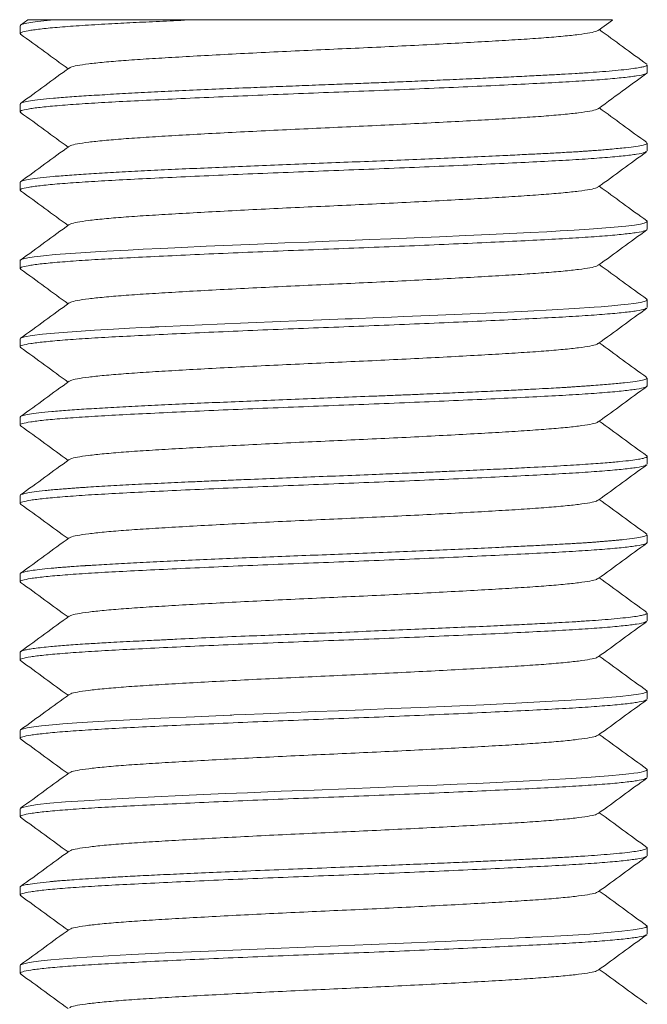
# Model space of a CAD drawing. Header units: millimetres. Extents: x 0 to 210, y 0 to 297.
# Tile 6 of 10: x 131 to 147, y 138 to 163. Entities that reach past the tile are written whole.
import ezdxf

# ---------------------------------------------------------------- set-up
doc = ezdxf.new("R2010")
doc.units = ezdxf.units.MM

msp = doc.modelspace()

# ---------------------------------------------------------------- linework, layer by layer
at = {"color": 7, "linetype": 'Continuous', "lineweight": 15}
for p, q in [((131.346, 163.485), (131.158, 163.348)), ((132.012, 163.482), (135.529, 163.482)), ((145.898, 163.213), (146.26, 163.477)), ((131.147, 163.331), (131.147, 163.132)), ((147.147, 162.132), (147.147, 162.332)), ((131.147, 161.331), (131.147, 161.132)), ((147.147, 160.132), (147.147, 160.332)), ((131.147, 159.332), (131.147, 159.132)), ((147.147, 158.132), (147.147, 158.332)), ((131.147, 157.332), (131.147, 157.132)), ((147.132, 156.348), (147.146, 156.335)), ((147.147, 156.132), (147.147, 156.332)), ((131.147, 155.333), (131.147, 155.132)), ((147.147, 154.132), (147.147, 154.332)), ((131.147, 153.333), (131.147, 153.132)), ((147.147, 152.132), (147.147, 152.332)), ((131.147, 151.331), (131.147, 151.132)), ((147.147, 150.132), (147.147, 150.332)), ((131.147, 149.332), (131.147, 149.132)), ((147.147, 148.132), (147.147, 148.332)), ((131.147, 147.33), (131.147, 147.132)), ((147.147, 146.132), (147.147, 146.332)), ((131.147, 145.334), (131.147, 145.132)), ((147.147, 144.132), (147.147, 144.332)), ((131.147, 143.329), (131.147, 143.132)), ((147.147, 142.132), (147.147, 142.332)), ((131.147, 141.331), (131.147, 141.132)), ((147.147, 140.132), (147.147, 140.332)), ((131.147, 139.332), (131.147, 139.132))]:
    msp.add_line(p, q, dxfattribs=at)
at = {"color": 7, "linetype": 'Continuous', "lineweight": 15, "flags": 128}
for points in [[(147.134, 158.348), (147.142, 158.343), (147.146, 158.337), (147.147, 158.333), (147.147, 158.332), (147.147, 158.332), (147.147, 158.332), (147.147, 158.332), (147.147, 158.332), (147.147, 158.332), (147.147, 158.332), (147.147, 158.332), (147.131, 158.313), (147.073, 158.29), (146.977, 158.267), (146.824, 158.242), (146.599, 158.214), (146.307, 158.184), (145.989, 158.158), (145.663, 158.134), (145.28, 158.109), (144.925, 158.089), (144.587, 158.071), (144.167, 158.049), (143.644, 158.023), (143.124, 157.998), (142.521, 157.971), (141.849, 157.941), (141.204, 157.914), (140.609, 157.889), (140.071, 157.868), (139.507, 157.846), (139.028, 157.827), (138.508, 157.807), (137.897, 157.783), (137.202, 157.755), (136.566, 157.728), (135.892, 157.698), (135.274, 157.67), (134.738, 157.645), (134.282, 157.623), (133.899, 157.603), (133.527, 157.584), (133.191, 157.565), (132.819, 157.543), (132.429, 157.516), (132.043, 157.485), (131.744, 157.456), (131.505, 157.427), (131.34, 157.401), (131.234, 157.378), (131.175, 157.358), (131.15, 157.341), (131.149, 157.332)], [(147.147, 156.332), (147.147, 156.33), (147.145, 156.326), (147.142, 156.321), (147.134, 156.314), (147.12, 156.306), (147.071, 156.288), (146.973, 156.266), (146.806, 156.239), (146.662, 156.22), (146.477, 156.2), (146.246, 156.179), (145.97, 156.156), (145.79, 156.143), (145.29, 156.109), (144.724, 156.076), (144.097, 156.043), (143.416, 156.011), (142.837, 155.985), (142.224, 155.959), (141.588, 155.931), (140.934, 155.903), (140.625, 155.89), (140.424, 155.882), (140.144, 155.871), (139.783, 155.857), (139.619, 155.85), (139.443, 155.844), (139.254, 155.836), (139.053, 155.829), (138.84, 155.82), (138.626, 155.812), (137.79, 155.779), (136.968, 155.746), (136.17, 155.712), (135.405, 155.678), (134.682, 155.643), (134.595, 155.638), (134.574, 155.637), (134.563, 155.637), (134.557, 155.636), (134.555, 155.636), (134.553, 155.636), (134.553, 155.636), (134.553, 155.636), (134.553, 155.636), (134.553, 155.636), (134.553, 155.636), (134.553, 155.636), (134.466, 155.632), (134.254, 155.621), (133.936, 155.605), (133.526, 155.583), (133.047, 155.555), (132.705, 155.533), (132.359, 155.509), (132.023, 155.482), (131.715, 155.452), (131.453, 155.42), (131.259, 155.386), (131.185, 155.364), (131.149, 155.341), (131.152, 155.333)], [(147.135, 146.348), (147.136, 146.348), (147.146, 146.336), (147.147, 146.331), (147.146, 146.329), (147.145, 146.326), (147.133, 146.313), (147.102, 146.299), (147.038, 146.28), (146.923, 146.257), (146.739, 146.231), (146.461, 146.2), (146.142, 146.172), (145.728, 146.141), (145.206, 146.107), (144.564, 146.07), (143.795, 146.031), (142.975, 145.992), (142.159, 145.956), (141.367, 145.923), (140.613, 145.892), (139.911, 145.864), (139.266, 145.838), (138.685, 145.815), (137.939, 145.785), (137.344, 145.76), (136.899, 145.742), (136.598, 145.729), (136.545, 145.727), (136.521, 145.726), (136.51, 145.726), (136.51, 145.726), (136.51, 145.726), (136.51, 145.726), (136.51, 145.726), (136.51, 145.726), (136.51, 145.726), (135.595, 145.685), (134.735, 145.645), (133.942, 145.606), (133.452, 145.579), (133.002, 145.553), (132.595, 145.527), (132.234, 145.501), (132.064, 145.487), (131.883, 145.471), (131.688, 145.451), (131.494, 145.428), (131.323, 145.401), (131.198, 145.37), (131.149, 145.341), (131.154, 145.334)], [(147.136, 144.348), (147.144, 144.34), (147.147, 144.333), (147.147, 144.332), (147.147, 144.332), (147.147, 144.332), (147.147, 144.332), (147.147, 144.332), (147.147, 144.332), (147.147, 144.332), (147.127, 144.31), (147.05, 144.284), (146.99, 144.27), (146.91, 144.255), (146.807, 144.24), (146.677, 144.223), (146.524, 144.205), (146.159, 144.171), (145.718, 144.137), (145.204, 144.104), (144.624, 144.07), (143.983, 144.037), (143.29, 144.004), (142.802, 143.982), (142.296, 143.96), (141.781, 143.938), (141.051, 143.909), (140.282, 143.878), (139.478, 143.846), (138.649, 143.813), (137.803, 143.779), (136.95, 143.744), (136.384, 143.72), (135.824, 143.695), (135.284, 143.671), (134.577, 143.637), (133.92, 143.604), (133.32, 143.572), (132.781, 143.54), (132.306, 143.508), (131.906, 143.474), (131.588, 143.439), (131.354, 143.403), (131.209, 143.368), (131.148, 143.335), (131.154, 143.329)], [(147.135, 140.348), (147.145, 140.339), (147.147, 140.333), (147.147, 140.332), (147.147, 140.332), (147.147, 140.332), (147.147, 140.332), (147.147, 140.332), (147.147, 140.332), (147.109, 140.302), (146.996, 140.272), (146.791, 140.239), (146.501, 140.205), (146.13, 140.17), (145.684, 140.135), (145.107, 140.097), (144.45, 140.063), (144.231, 140.052), (144.159, 140.049), (144.04, 140.043), (143.872, 140.035), (143.652, 140.024), (143.394, 140.011), (143.084, 139.997), (142.719, 139.98), (142.296, 139.961), (141.998, 139.948), (141.735, 139.936), (140.929, 139.902), (140.103, 139.869), (139.266, 139.835), (138.428, 139.802), (137.599, 139.768), (136.786, 139.735), (135.744, 139.692), (134.851, 139.652), (133.999, 139.61), (133.399, 139.578), (132.846, 139.544), (132.351, 139.509), (131.926, 139.474), (131.686, 139.449), (131.487, 139.424), (131.345, 139.402), (131.204, 139.369), (131.148, 139.336), (131.152, 139.332)]]:
    msp.add_lwpolyline(points, dxfattribs=at)
at = {"color": 7, "linetype": 'Continuous', "lineweight": 15}
for points, knots in [([(135.529, 163.482), (135.279, 163.47), (134.782, 163.447), (134.102, 163.414), (133.43, 163.379), (132.788, 163.342), (132.203, 163.3), (131.734, 163.257), (131.393, 163.214), (131.197, 163.172), (131.123, 163.14), (131.163, 163.121), (131.174, 163.116)], [0, 0, 0, 0, 0.092353, 0.18381, 0.273882, 0.385646, 0.499355, 0.614064, 0.728772, 0.842482, 0.954246, 1, 1, 1, 1]), ([(132.012, 163.482), (131.893, 163.471), (131.655, 163.448), (131.401, 163.414), (131.231, 163.38), (131.148, 163.353), (131.155, 163.336), (131.158, 163.331)], [0, 0, 0, 0, 0.2234158, 0.4468297, 0.6702417, 0.8936517, 1, 1, 1, 1]), ([(131.348, 163.482), (131.346, 163.482), (131.332, 163.482), (131.397, 163.482), (131.537, 163.482), (131.744, 163.482), (131.923, 163.482), (132.012, 163.482)], [0, 0, 0, 0, 0.0473876, 0.3082997, 0.568462, 0.784231, 1, 1, 1, 1]), ([(135.529, 163.482), (135.805, 163.482), (136.359, 163.482), (137.231, 163.482), (138.118, 163.482), (139.015, 163.482), (139.907, 163.482), (140.776, 163.482), (141.61, 163.482), (142.398, 163.482), (143.135, 163.482), (143.811, 163.482), (144.419, 163.482), (144.952, 163.482), (145.399, 163.482), (145.759, 163.482), (146.027, 163.482), (146.193, 163.482), (146.27, 163.482), (146.259, 163.482), (146.256, 163.482)], [0, 0, 0, 0, 0.059538, 0.119265, 0.178803, 0.238391, 0.29817, 0.357739, 0.415745, 0.473942, 0.531947, 0.588938, 0.646108, 0.703082, 0.759286, 0.815681, 0.871885, 0.926291, 0.980869, 1, 1, 1, 1]), ([(145.884, 163.212), (145.878, 163.206), (145.857, 163.186), (145.699, 163.15), (145.416, 163.107), (145.018, 163.064), (144.524, 163.022), (143.944, 162.982), (143.283, 162.942), (142.546, 162.9), (141.743, 162.857), (140.895, 162.814), (140.025, 162.772), (139.147, 162.732), (138.269, 162.692), (137.398, 162.65), (136.55, 162.607), (135.748, 162.564), (135.011, 162.522), (134.35, 162.482), (133.769, 162.442), (133.275, 162.4), (132.877, 162.357), (132.595, 162.314), (132.436, 162.278), (132.416, 162.258), (132.409, 162.251)], [0, 0, 0, 0, 0.021855, 0.065382, 0.109292, 0.153202, 0.196729, 0.23951, 0.282291, 0.325818, 0.369728, 0.413638, 0.457165, 0.499946, 0.542727, 0.586254, 0.630164, 0.674074, 0.717601, 0.760382, 0.803163, 0.84669, 0.8906, 0.93451, 0.978037, 1, 1, 1, 1]), ([(147.136, 162.348), (146.929, 162.499), (146.526, 162.793), (146.122, 163.088), (145.925, 163.232)], [0, 0, 0, 0, 0.51085, 1, 1, 1, 1]), ([(131.158, 163.116), (131.364, 162.965), (131.768, 162.671), (132.171, 162.376), (132.369, 162.232)], [0, 0, 0, 0, 0.510819, 1, 1, 1, 1]), ([(147.144, 162.332), (147.145, 162.33), (147.148, 162.323), (147.129, 162.31), (147.081, 162.29), (146.987, 162.268), (146.838, 162.243), (146.622, 162.215), (146.344, 162.187), (146.029, 162.16), (145.687, 162.135), (145.335, 162.112), (144.968, 162.091), (144.581, 162.07), (144.131, 162.047), (143.631, 162.022), (143.089, 161.997), (142.506, 161.97), (141.877, 161.942), (141.242, 161.915), (140.654, 161.891), (140.105, 161.869), (139.566, 161.848), (138.978, 161.826), (138.346, 161.801), (137.681, 161.775), (136.973, 161.747), (136.229, 161.716), (135.464, 161.682), (134.74, 161.648), (134.064, 161.614), (133.445, 161.579), (132.888, 161.545), (132.401, 161.512), (131.986, 161.48), (131.648, 161.449), (131.392, 161.415), (131.226, 161.382), (131.147, 161.352), (131.155, 161.336), (131.157, 161.331)], [0, 0, 0, 0, 0.004881, 0.022092, 0.041872, 0.064221, 0.089138, 0.116622, 0.145456, 0.171799, 0.195407, 0.220125, 0.240905, 0.261509, 0.285317, 0.311678, 0.335596, 0.361286, 0.389883, 0.416762, 0.440718, 0.461749, 0.483124, 0.505234, 0.531921, 0.558608, 0.585296, 0.61865, 0.652005, 0.685361, 0.718718, 0.752028, 0.785261, 0.818494, 0.851725, 0.885122, 0.918596, 0.952072, 0.98555, 1, 1, 1, 1]), ([(132.395, 162.251), (132.189, 162.101), (131.777, 161.8), (131.364, 161.499), (131.158, 161.348)], [0, 0, 0, 0, 0.4999548, 1, 1, 1, 1]), ([(147.147, 162.132), (147.134, 162.119), (147.108, 162.092), (146.897, 162.05), (146.56, 162.007), (146.09, 161.964), (145.506, 161.922), (144.819, 161.882), (144.038, 161.842), (143.166, 161.8), (142.217, 161.757), (141.215, 161.714), (140.185, 161.672), (139.147, 161.632), (138.109, 161.592), (137.079, 161.55), (136.076, 161.507), (135.127, 161.464), (134.256, 161.422), (133.474, 161.382), (132.788, 161.342), (132.203, 161.3), (131.734, 161.257), (131.393, 161.214), (131.197, 161.172), (131.123, 161.14), (131.163, 161.121), (131.174, 161.116)], [0, 0, 0, 0, 0.040386, 0.081476, 0.122926, 0.164377, 0.205466, 0.245853, 0.286239, 0.327329, 0.368779, 0.410229, 0.451319, 0.491705, 0.532092, 0.573181, 0.614632, 0.656082, 0.697172, 0.737558, 0.777944, 0.819034, 0.860484, 0.901935, 0.943024, 0.983411, 1, 1, 1, 1]), ([(145.898, 161.213), (146.13, 161.382), (146.543, 161.683), (146.955, 161.984), (147.135, 162.116)], [0, 0, 0, 0, 0.562515, 1, 1, 1, 1]), ([(145.884, 161.212), (145.878, 161.206), (145.857, 161.186), (145.699, 161.15), (145.416, 161.107), (145.018, 161.064), (144.524, 161.022), (143.944, 160.982), (143.283, 160.942), (142.546, 160.9), (141.743, 160.857), (140.895, 160.814), (140.025, 160.772), (139.147, 160.732), (138.269, 160.692), (137.398, 160.65), (136.55, 160.607), (135.748, 160.564), (135.011, 160.522), (134.35, 160.482), (133.769, 160.442), (133.275, 160.4), (132.877, 160.357), (132.595, 160.314), (132.436, 160.278), (132.416, 160.258), (132.409, 160.252)], [0, 0, 0, 0, 0.0218301, 0.0653658, 0.1092844, 0.153203, 0.1967388, 0.2395285, 0.2823182, 0.325854, 0.3697726, 0.4136912, 0.457227, 0.5000167, 0.5428064, 0.5863422, 0.6302608, 0.6741794, 0.7177152, 0.7605049, 0.8032946, 0.8468304, 0.890749, 0.9346676, 0.9782033, 1, 1, 1, 1]), ([(147.135, 160.348), (146.929, 160.499), (146.526, 160.793), (146.122, 161.088), (145.925, 161.232)], [0, 0, 0, 0, 0.510945, 1, 1, 1, 1]), ([(131.158, 161.116), (131.364, 160.965), (131.768, 160.671), (132.171, 160.376), (132.369, 160.232)], [0, 0, 0, 0, 0.510856, 1, 1, 1, 1]), ([(147.136, 160.332), (147.138, 160.326), (147.142, 160.308), (147.052, 160.281), (146.875, 160.25), (146.596, 160.215), (146.324, 160.188), (146.125, 160.17), (146.051, 160.164), (145.974, 160.157), (145.895, 160.151), (145.825, 160.145), (145.757, 160.14), (145.686, 160.135), (145.594, 160.129), (145.48, 160.121), (145.34, 160.112), (145.175, 160.103), (144.98, 160.092), (144.719, 160.077), (144.379, 160.06), (143.947, 160.038), (143.401, 160.011), (142.741, 159.981), (141.972, 159.947), (141.172, 159.914), (140.349, 159.88), (139.514, 159.847), (138.674, 159.814), (137.84, 159.78), (137.02, 159.747), (136.224, 159.714), (135.46, 159.681), (134.736, 159.648), (134.061, 159.615), (133.442, 159.581), (132.884, 159.548), (132.395, 159.514), (131.98, 159.481), (131.644, 159.447), (131.389, 159.414), (131.225, 159.38), (131.146, 159.353), (131.155, 159.337), (131.157, 159.332)], [0, 0, 0, 0, 0.018813, 0.051767, 0.085417, 0.11907, 0.15676, 0.162686, 0.168612, 0.174539, 0.180465, 0.186392, 0.190029, 0.194986, 0.201263, 0.20886, 0.217777, 0.228014, 0.239571, 0.252448, 0.272742, 0.294805, 0.318638, 0.352, 0.385363, 0.418725, 0.452088, 0.48545, 0.518812, 0.552174, 0.585536, 0.618857, 0.652178, 0.6855, 0.718822, 0.752143, 0.785465, 0.818837, 0.852241, 0.885646, 0.91905, 0.952454, 0.985859, 1, 1, 1, 1]), ([(132.395, 160.251), (132.189, 160.101), (131.777, 159.8), (131.364, 159.499), (131.158, 159.348)], [0, 0, 0, 0, 0.499955, 1, 1, 1, 1]), ([(147.119, 160.115), (147.11, 160.108), (147.086, 160.087), (146.895, 160.05), (146.56, 160.007), (146.09, 159.964), (145.506, 159.922), (144.819, 159.882), (144.038, 159.842), (143.166, 159.8), (142.217, 159.757), (141.215, 159.714), (140.185, 159.672), (139.147, 159.632), (138.109, 159.592), (137.079, 159.55), (136.076, 159.507), (135.127, 159.464), (134.256, 159.422), (133.474, 159.382), (132.788, 159.342), (132.203, 159.3), (131.734, 159.257), (131.393, 159.214), (131.197, 159.172), (131.123, 159.14), (131.163, 159.121), (131.174, 159.116)], [0, 0, 0, 0, 0.023934, 0.065726, 0.107885, 0.150044, 0.191836, 0.232913, 0.27399, 0.315782, 0.357941, 0.4001, 0.441893, 0.482969, 0.524046, 0.565838, 0.607997, 0.650157, 0.691949, 0.733026, 0.774102, 0.815895, 0.858054, 0.900213, 0.942005, 0.983082, 1, 1, 1, 1]), ([(145.898, 159.213), (146.104, 159.363), (146.517, 159.664), (146.929, 159.965), (147.135, 160.116)], [0, 0, 0, 0, 0.499956, 1, 1, 1, 1]), ([(145.884, 159.212), (145.877, 159.206), (145.857, 159.185), (145.699, 159.15), (145.416, 159.107), (145.018, 159.064), (144.524, 159.022), (143.944, 158.982), (143.283, 158.942), (142.546, 158.9), (141.743, 158.857), (140.895, 158.814), (140.025, 158.772), (139.147, 158.732), (138.269, 158.692), (137.398, 158.65), (136.55, 158.607), (135.748, 158.564), (135.011, 158.522), (134.35, 158.482), (133.769, 158.442), (133.275, 158.4), (132.877, 158.357), (132.595, 158.314), (132.436, 158.278), (132.416, 158.258), (132.409, 158.251)], [0, 0, 0, 0, 0.021783, 0.065318, 0.109235, 0.153153, 0.196687, 0.239476, 0.282265, 0.325799, 0.369717, 0.413634, 0.457169, 0.499958, 0.542746, 0.586281, 0.630198, 0.674116, 0.717651, 0.760439, 0.803228, 0.846763, 0.89068, 0.934598, 0.978132, 1, 1, 1, 1]), ([(147.136, 158.348), (146.93, 158.498), (146.526, 158.793), (146.122, 159.088), (145.925, 159.232)], [0, 0, 0, 0, 0.510766, 1, 1, 1, 1]), ([(131.158, 159.116), (131.364, 158.965), (131.768, 158.671), (132.171, 158.376), (132.369, 158.232)], [0, 0, 0, 0, 0.510889, 1, 1, 1, 1]), ([(132.395, 158.251), (132.189, 158.101), (131.777, 157.8), (131.364, 157.499), (131.158, 157.348)], [0, 0, 0, 0, 0.499953, 1, 1, 1, 1]), ([(147.147, 158.132), (147.134, 158.119), (147.108, 158.092), (146.897, 158.05), (146.56, 158.007), (146.09, 157.964), (145.506, 157.922), (144.819, 157.882), (144.038, 157.842), (143.166, 157.8), (142.217, 157.757), (141.215, 157.714), (140.185, 157.672), (139.147, 157.632), (138.109, 157.592), (137.079, 157.55), (136.076, 157.507), (135.127, 157.464), (134.256, 157.422), (133.474, 157.382), (132.788, 157.342), (132.203, 157.3), (131.734, 157.257), (131.393, 157.214), (131.197, 157.172), (131.123, 157.14), (131.163, 157.121), (131.174, 157.116)], [0, 0, 0, 0, 0.040383, 0.081469, 0.122917, 0.164364, 0.20545, 0.245833, 0.286216, 0.327303, 0.36875, 0.410197, 0.451283, 0.491666, 0.532049, 0.573136, 0.614583, 0.65603, 0.697116, 0.737499, 0.777883, 0.818969, 0.860416, 0.901863, 0.942949, 0.983333, 1, 1, 1, 1]), ([(145.898, 157.213), (146.104, 157.363), (146.517, 157.664), (146.929, 157.965), (147.135, 158.116)], [0, 0, 0, 0, 0.499955, 1, 1, 1, 1]), ([(145.884, 157.212), (145.877, 157.206), (145.857, 157.185), (145.699, 157.15), (145.416, 157.107), (145.018, 157.064), (144.524, 157.022), (143.944, 156.982), (143.283, 156.942), (142.546, 156.9), (141.743, 156.857), (140.895, 156.814), (140.025, 156.772), (139.147, 156.732), (138.269, 156.692), (137.398, 156.65), (136.55, 156.607), (135.748, 156.564), (135.011, 156.522), (134.35, 156.482), (133.769, 156.442), (133.275, 156.4), (132.877, 156.357), (132.595, 156.314), (132.436, 156.278), (132.416, 156.258), (132.409, 156.251)], [0, 0, 0, 0, 0.0217511, 0.0652727, 0.1091771, 0.1530815, 0.1966031, 0.239379, 0.2821549, 0.3256765, 0.3695809, 0.4134853, 0.4570069, 0.4997827, 0.5425586, 0.5860802, 0.6299846, 0.673889, 0.7174106, 0.7601865, 0.8029623, 0.846484, 0.8903884, 0.9342927, 0.9778144, 1, 1, 1, 1]), ([(147.135, 156.348), (146.929, 156.499), (146.525, 156.793), (146.122, 157.088), (145.925, 157.232)], [0, 0, 0, 0, 0.511009, 1, 1, 1, 1]), ([(131.158, 157.116), (131.364, 156.965), (131.768, 156.671), (132.171, 156.376), (132.369, 156.232)], [0, 0, 0, 0, 0.5109162, 1, 1, 1, 1]), ([(132.395, 156.251), (132.189, 156.1), (131.776, 155.799), (131.364, 155.498), (131.158, 155.348)], [0, 0, 0, 0, 0.499955, 1, 1, 1, 1]), ([(147.119, 156.115), (147.11, 156.108), (147.086, 156.087), (146.895, 156.05), (146.56, 156.007), (146.09, 155.964), (145.506, 155.922), (144.819, 155.882), (144.038, 155.842), (143.166, 155.8), (142.217, 155.757), (141.215, 155.714), (140.185, 155.672), (139.147, 155.632), (138.109, 155.592), (137.079, 155.55), (136.076, 155.507), (135.127, 155.464), (134.256, 155.422), (133.474, 155.382), (132.788, 155.342), (132.203, 155.3), (131.734, 155.257), (131.393, 155.214), (131.197, 155.172), (131.123, 155.14), (131.163, 155.121), (131.174, 155.115)], [0, 0, 0, 0, 0.023932, 0.065721, 0.107878, 0.150034, 0.191824, 0.232898, 0.273973, 0.315762, 0.357919, 0.400075, 0.441865, 0.482939, 0.524014, 0.565803, 0.60796, 0.650116, 0.691906, 0.73298, 0.774055, 0.815844, 0.858001, 0.900157, 0.941947, 0.983021, 1, 1, 1, 1]), ([(145.898, 155.213), (146.104, 155.363), (146.517, 155.664), (146.929, 155.965), (147.135, 156.116)], [0, 0, 0, 0, 0.4999552, 1, 1, 1, 1]), ([(145.884, 155.212), (145.877, 155.206), (145.857, 155.185), (145.699, 155.15), (145.416, 155.107), (145.018, 155.064), (144.524, 155.022), (143.944, 154.982), (143.283, 154.942), (142.546, 154.9), (141.743, 154.857), (140.895, 154.814), (140.025, 154.772), (139.147, 154.732), (138.269, 154.692), (137.398, 154.65), (136.55, 154.607), (135.748, 154.564), (135.011, 154.522), (134.35, 154.482), (133.769, 154.442), (133.275, 154.4), (132.877, 154.357), (132.595, 154.314), (132.436, 154.278), (132.416, 154.258), (132.409, 154.251)], [0, 0, 0, 0, 0.021763, 0.065297, 0.109214, 0.153131, 0.196665, 0.239453, 0.282241, 0.325775, 0.369692, 0.413609, 0.457143, 0.499932, 0.54272, 0.586254, 0.630171, 0.674088, 0.717622, 0.76041, 0.803198, 0.846733, 0.89065, 0.934567, 0.978101, 1, 1, 1, 1]), ([(147.135, 154.348), (146.929, 154.499), (146.526, 154.793), (146.122, 155.088), (145.925, 155.232)], [0, 0, 0, 0, 0.510934, 1, 1, 1, 1]), ([(131.158, 155.116), (131.364, 154.965), (131.768, 154.671), (132.171, 154.376), (132.369, 154.232)], [0, 0, 0, 0, 0.510937, 1, 1, 1, 1]), ([(147.144, 154.332), (147.145, 154.33), (147.149, 154.323), (147.13, 154.311), (147.092, 154.295), (147.009, 154.273), (146.853, 154.246), (146.579, 154.213), (146.224, 154.179), (145.899, 154.153), (145.66, 154.135), (145.536, 154.127), (145.407, 154.118), (145.284, 154.11), (145.19, 154.104), (145.124, 154.1), (145.074, 154.096), (144.975, 154.09), (144.805, 154.08), (144.541, 154.066), (144.204, 154.048), (143.784, 154.027), (143.275, 154.003), (142.706, 153.977), (142.086, 153.95), (141.601, 153.93), (141.252, 153.915), (141.061, 153.907), (140.865, 153.899), (140.665, 153.891), (140.459, 153.883), (140.045, 153.867), (139.417, 153.842), (138.578, 153.809), (137.746, 153.775), (136.93, 153.742), (136.137, 153.709), (135.377, 153.676), (134.659, 153.643), (133.99, 153.61), (133.377, 153.577), (132.828, 153.543), (132.347, 153.51), (131.941, 153.477), (131.614, 153.444), (131.368, 153.411), (131.213, 153.377), (131.143, 153.352), (131.154, 153.337), (131.156, 153.333)], [0, 0, 0, 0, 0.005139, 0.021848, 0.038558, 0.055268, 0.088677, 0.122086, 0.155497, 0.188908, 0.197265, 0.205621, 0.213978, 0.222335, 0.228797, 0.231292, 0.234243, 0.237649, 0.248959, 0.263507, 0.281294, 0.302318, 0.326579, 0.354076, 0.379678, 0.407563, 0.415246, 0.423086, 0.431083, 0.439236, 0.447546, 0.456013, 0.489326, 0.522638, 0.555951, 0.589264, 0.622577, 0.655889, 0.689202, 0.722515, 0.755828, 0.789141, 0.822453, 0.855766, 0.889079, 0.922392, 0.955705, 0.989018, 1, 1, 1, 1]), ([(132.395, 154.251), (132.189, 154.101), (131.777, 153.8), (131.364, 153.499), (131.158, 153.348)], [0, 0, 0, 0, 0.499954, 1, 1, 1, 1]), ([(147.147, 154.132), (147.134, 154.119), (147.108, 154.092), (146.897, 154.05), (146.56, 154.007), (146.09, 153.964), (145.506, 153.922), (144.819, 153.882), (144.038, 153.842), (143.166, 153.8), (142.217, 153.757), (141.215, 153.714), (140.185, 153.672), (139.147, 153.632), (138.109, 153.592), (137.079, 153.55), (136.076, 153.507), (135.127, 153.464), (134.256, 153.422), (133.474, 153.382), (132.788, 153.342), (132.203, 153.3), (131.734, 153.257), (131.393, 153.214), (131.197, 153.172), (131.123, 153.14), (131.163, 153.121), (131.174, 153.115)], [0, 0, 0, 0, 0.040381, 0.081466, 0.122911, 0.164357, 0.205441, 0.245823, 0.286204, 0.327289, 0.368734, 0.410179, 0.451264, 0.491645, 0.532027, 0.573111, 0.614557, 0.656002, 0.697086, 0.737468, 0.777849, 0.818934, 0.860379, 0.901825, 0.942909, 0.98329, 1, 1, 1, 1]), ([(145.898, 153.213), (146.104, 153.363), (146.517, 153.664), (146.929, 153.965), (147.135, 154.116)], [0, 0, 0, 0, 0.499955, 1, 1, 1, 1]), ([(145.884, 153.212), (145.877, 153.206), (145.857, 153.186), (145.699, 153.15), (145.416, 153.107), (145.018, 153.064), (144.524, 153.022), (143.944, 152.982), (143.283, 152.942), (142.546, 152.9), (141.743, 152.857), (140.895, 152.814), (140.025, 152.772), (139.147, 152.732), (138.269, 152.692), (137.398, 152.65), (136.55, 152.607), (135.748, 152.564), (135.011, 152.522), (134.35, 152.482), (133.769, 152.442), (133.275, 152.4), (132.877, 152.357), (132.595, 152.314), (132.436, 152.278), (132.416, 152.258), (132.409, 152.251)], [0, 0, 0, 0, 0.021788, 0.065311, 0.109216, 0.153122, 0.196645, 0.239422, 0.282199, 0.325721, 0.369627, 0.413532, 0.457055, 0.499832, 0.542609, 0.586132, 0.630037, 0.673943, 0.717466, 0.760243, 0.80302, 0.846542, 0.890448, 0.934353, 0.977876, 1, 1, 1, 1]), ([(147.135, 152.348), (146.929, 152.499), (146.526, 152.793), (146.122, 153.088), (145.925, 153.232)], [0, 0, 0, 0, 0.510947, 1, 1, 1, 1]), ([(131.158, 153.116), (131.364, 152.965), (131.768, 152.671), (132.171, 152.376), (132.369, 152.232)], [0, 0, 0, 0, 0.510953, 1, 1, 1, 1]), ([(147.134, 152.349), (147.136, 152.348), (147.142, 152.344), (147.145, 152.34), (147.146, 152.335), (147.147, 152.332), (147.146, 152.328), (147.143, 152.321), (147.132, 152.313), (147.105, 152.3), (147.046, 152.281), (146.924, 152.257), (146.732, 152.23), (146.454, 152.2), (146.073, 152.166), (145.572, 152.13), (144.937, 152.09), (144.252, 152.053), (143.556, 152.018), (142.885, 151.987), (142.252, 151.958), (141.689, 151.934), (141.266, 151.916), (140.892, 151.901), (140.564, 151.887), (140.069, 151.867), (139.401, 151.84), (138.564, 151.807), (137.733, 151.774), (137.009, 151.745), (136.399, 151.72), (135.903, 151.7), (135.349, 151.676), (134.734, 151.648), (134.07, 151.615), (133.442, 151.582), (133.005, 151.555), (132.725, 151.537), (132.575, 151.527), (132.432, 151.516), (132.274, 151.504), (132.107, 151.491), (131.938, 151.476), (131.721, 151.454), (131.492, 151.428), (131.294, 151.395), (131.184, 151.365), (131.14, 151.343), (131.149, 151.332), (131.151, 151.331)], [0, 0, 0, 0, 0.0018033, 0.0111311, 0.0141447, 0.0160581, 0.0194658, 0.0275614, 0.0363772, 0.0459132, 0.0671427, 0.0912514, 0.1182388, 0.1481043, 0.1808473, 0.2164671, 0.254963, 0.2963341, 0.325525, 0.3559949, 0.3877437, 0.4074126, 0.4264346, 0.4395231, 0.4526116, 0.4657, 0.4984082, 0.531116, 0.5638235, 0.5965305, 0.6183405, 0.6390696, 0.6593438, 0.6905544, 0.7227319, 0.7558762, 0.7899873, 0.7999156, 0.8099229, 0.8200092, 0.8301745, 0.8448248, 0.8594916, 0.8738983, 0.9064902, 0.9376675, 0.9674298, 0.995777, 1, 1, 1, 1]), ([(132.395, 152.251), (132.189, 152.101), (131.776, 151.799), (131.364, 151.499), (131.158, 151.348)], [0, 0, 0, 0, 0.499956, 1, 1, 1, 1]), ([(147.119, 152.115), (147.11, 152.108), (147.086, 152.087), (146.895, 152.05), (146.56, 152.007), (146.09, 151.964), (145.506, 151.922), (144.819, 151.882), (144.038, 151.842), (143.166, 151.8), (142.217, 151.757), (141.215, 151.714), (140.185, 151.672), (139.147, 151.632), (138.109, 151.592), (137.079, 151.55), (136.076, 151.507), (135.127, 151.464), (134.256, 151.422), (133.474, 151.382), (132.788, 151.342), (132.203, 151.3), (131.734, 151.257), (131.393, 151.214), (131.197, 151.172), (131.123, 151.14), (131.163, 151.121), (131.174, 151.115)], [0, 0, 0, 0, 0.024014, 0.065799, 0.10795, 0.150102, 0.191887, 0.232957, 0.274027, 0.315812, 0.357963, 0.400115, 0.4419, 0.48297, 0.52404, 0.565825, 0.607976, 0.650128, 0.691913, 0.732983, 0.774053, 0.815838, 0.857989, 0.900141, 0.941926, 0.982996, 1, 1, 1, 1]), ([(145.898, 151.213), (146.104, 151.363), (146.517, 151.664), (146.929, 151.965), (147.135, 152.116)], [0, 0, 0, 0, 0.499955, 1, 1, 1, 1]), ([(145.884, 151.212), (145.878, 151.206), (145.857, 151.186), (145.699, 151.15), (145.416, 151.107), (145.018, 151.064), (144.524, 151.022), (143.944, 150.982), (143.283, 150.942), (142.546, 150.9), (141.743, 150.857), (140.895, 150.814), (140.025, 150.772), (139.147, 150.732), (138.269, 150.692), (137.398, 150.65), (136.55, 150.607), (135.748, 150.564), (135.011, 150.522), (134.35, 150.482), (133.769, 150.442), (133.275, 150.4), (132.877, 150.357), (132.595, 150.314), (132.436, 150.278), (132.416, 150.258), (132.409, 150.252)], [0, 0, 0, 0, 0.021849, 0.065387, 0.109308, 0.153229, 0.196767, 0.239558, 0.28235, 0.325888, 0.369809, 0.41373, 0.457268, 0.50006, 0.542852, 0.58639, 0.63031, 0.674231, 0.717769, 0.760561, 0.803353, 0.846891, 0.890812, 0.934733, 0.978271, 1, 1, 1, 1]), ([(147.135, 150.348), (146.929, 150.499), (146.526, 150.793), (146.122, 151.088), (145.925, 151.232)], [0, 0, 0, 0, 0.510957, 1, 1, 1, 1]), ([(131.158, 151.116), (131.364, 150.965), (131.768, 150.671), (132.171, 150.376), (132.369, 150.232)], [0, 0, 0, 0, 0.510963, 1, 1, 1, 1]), ([(147.147, 150.132), (147.134, 150.119), (147.108, 150.092), (146.897, 150.05), (146.56, 150.007), (146.09, 149.964), (145.506, 149.922), (144.819, 149.882), (144.038, 149.842), (143.166, 149.8), (142.217, 149.757), (141.215, 149.714), (140.185, 149.672), (139.147, 149.632), (138.109, 149.592), (137.079, 149.55), (136.076, 149.507), (135.127, 149.464), (134.256, 149.422), (133.474, 149.382), (132.788, 149.342), (132.203, 149.3), (131.734, 149.257), (131.393, 149.214), (131.197, 149.172), (131.123, 149.14), (131.163, 149.121), (131.174, 149.115)], [0, 0, 0, 0, 0.0403809, 0.0814649, 0.1229098, 0.1643546, 0.2054386, 0.2458195, 0.2862004, 0.3272844, 0.3687293, 0.4101741, 0.4512582, 0.491639, 0.5320199, 0.5731039, 0.6145488, 0.6559937, 0.6970777, 0.7374586, 0.7778395, 0.8189235, 0.8603683, 0.9018132, 0.9428972, 0.9832781, 1, 1, 1, 1]), ([(147.143, 150.332), (147.144, 150.33), (147.148, 150.322), (147.127, 150.309), (147.086, 150.293), (147, 150.271), (146.839, 150.244), (146.63, 150.218), (146.465, 150.201), (146.377, 150.192), (146.285, 150.184), (146.187, 150.175), (146.085, 150.166), (145.978, 150.157), (145.866, 150.149), (145.772, 150.141), (145.691, 150.135), (145.618, 150.13), (145.524, 150.124), (145.408, 150.117), (145.266, 150.108), (145.098, 150.098), (144.901, 150.087), (144.637, 150.073), (144.293, 150.055), (143.855, 150.033), (143.301, 150.007), (142.63, 149.976), (141.849, 149.942), (141.038, 149.907), (140.211, 149.873), (139.376, 149.839), (138.543, 149.806), (137.717, 149.774), (136.903, 149.743), (136.109, 149.711), (135.345, 149.677), (134.623, 149.643), (133.957, 149.607), (133.452, 149.578), (133.129, 149.56), (132.974, 149.551), (132.898, 149.547), (132.861, 149.545), (132.843, 149.544), (132.833, 149.544), (132.829, 149.543), (132.826, 149.543), (132.825, 149.543), (132.825, 149.543), (132.824, 149.543), (132.824, 149.543), (132.824, 149.543), (132.824, 149.543), (132.824, 149.543), (132.824, 149.543), (132.823, 149.543), (132.822, 149.543), (132.821, 149.543), (132.817, 149.543), (132.81, 149.542), (132.794, 149.541), (132.752, 149.539), (132.642, 149.531), (132.504, 149.522), (132.351, 149.51), (132.219, 149.5), (132.078, 149.488), (131.869, 149.469), (131.637, 149.445), (131.428, 149.417), (131.306, 149.396), (131.237, 149.379), (131.199, 149.368), (131.173, 149.358), (131.158, 149.349), (131.147, 149.34), (131.152, 149.335), (131.154, 149.332)], [0, 0, 0, 0, 0.006992, 0.023724, 0.040456, 0.057188, 0.090641, 0.124095, 0.132463, 0.14083, 0.149197, 0.157565, 0.165933, 0.1743, 0.182668, 0.191036, 0.194689, 0.199653, 0.205927, 0.213513, 0.22241, 0.232618, 0.244136, 0.256965, 0.277194, 0.299298, 0.32328, 0.356913, 0.390546, 0.424179, 0.457812, 0.490902, 0.523991, 0.557079, 0.590166, 0.62373, 0.657295, 0.690862, 0.72443, 0.757241, 0.77365, 0.781855, 0.785957, 0.788008, 0.789034, 0.789546, 0.789803, 0.789931, 0.789995, 0.790027, 0.790043, 0.790051, 0.790055, 0.790057, 0.790058, 0.790092, 0.790119, 0.790168, 0.790261, 0.790444, 0.790822, 0.791661, 0.793685, 0.798971, 0.813746, 0.82255, 0.832718, 0.844248, 0.857142, 0.887852, 0.915202, 0.93919, 0.951971, 0.963541, 0.9739, 0.983048, 0.990985, 1, 1, 1, 1]), ([(132.395, 150.251), (132.189, 150.101), (131.777, 149.8), (131.365, 149.499), (131.158, 149.348)], [0, 0, 0, 0, 0.4999554, 1, 1, 1, 1]), ([(145.898, 149.213), (146.105, 149.363), (146.517, 149.664), (146.929, 149.965), (147.135, 150.116)], [0, 0, 0, 0, 0.499955, 1, 1, 1, 1]), ([(131.158, 149.116), (131.364, 148.965), (131.768, 148.671), (132.171, 148.376), (132.369, 148.232)], [0, 0, 0, 0, 0.51097, 1, 1, 1, 1]), ([(145.884, 149.213), (145.878, 149.206), (145.857, 149.186), (145.699, 149.15), (145.416, 149.107), (145.018, 149.064), (144.524, 149.022), (143.944, 148.982), (143.283, 148.942), (142.546, 148.9), (141.743, 148.857), (140.895, 148.814), (140.025, 148.772), (139.147, 148.732), (138.269, 148.692), (137.398, 148.65), (136.55, 148.607), (135.748, 148.564), (135.011, 148.522), (134.35, 148.482), (133.769, 148.442), (133.275, 148.4), (132.877, 148.357), (132.595, 148.314), (132.436, 148.278), (132.416, 148.258), (132.409, 148.251)], [0, 0, 0, 0, 0.021915, 0.065443, 0.109354, 0.153265, 0.196793, 0.239575, 0.282357, 0.325885, 0.369796, 0.413707, 0.457235, 0.500017, 0.542799, 0.586327, 0.630238, 0.674149, 0.717677, 0.760459, 0.803241, 0.846769, 0.89068, 0.934591, 0.978119, 1, 1, 1, 1]), ([(147.136, 148.348), (146.93, 148.498), (146.526, 148.793), (146.122, 149.088), (145.925, 149.232)], [0, 0, 0, 0, 0.510707, 1, 1, 1, 1]), ([(147.119, 148.116), (147.11, 148.108), (147.086, 148.087), (146.895, 148.05), (146.56, 148.007), (146.09, 147.964), (145.506, 147.922), (144.819, 147.882), (144.038, 147.842), (143.166, 147.8), (142.217, 147.757), (141.215, 147.714), (140.185, 147.672), (139.147, 147.632), (138.109, 147.592), (137.079, 147.55), (136.076, 147.507), (135.127, 147.464), (134.256, 147.422), (133.474, 147.382), (132.788, 147.342), (132.203, 147.3), (131.734, 147.257), (131.393, 147.214), (131.197, 147.172), (131.123, 147.14), (131.163, 147.121), (131.174, 147.115)], [0, 0, 0, 0, 0.02415, 0.065929, 0.108075, 0.150221, 0.192, 0.233064, 0.274128, 0.315907, 0.358052, 0.400198, 0.441977, 0.483041, 0.524105, 0.565884, 0.60803, 0.650176, 0.691955, 0.733019, 0.774083, 0.815862, 0.858008, 0.900154, 0.941933, 0.982997, 1, 1, 1, 1]), ([(147.144, 148.332), (147.145, 148.331), (147.151, 148.323), (147.126, 148.308), (147.063, 148.285), (146.946, 148.26), (146.776, 148.234), (146.538, 148.206), (146.245, 148.178), (145.927, 148.152), (145.593, 148.129), (145.253, 148.107), (144.86, 148.085), (144.413, 148.061), (143.889, 148.035), (143.285, 148.007), (142.596, 147.976), (141.821, 147.942), (141.015, 147.908), (140.19, 147.874), (139.357, 147.839), (138.523, 147.806), (137.697, 147.773), (136.847, 147.742), (135.988, 147.706), (135.349, 147.676), (134.962, 147.655), (134.785, 147.647), (134.599, 147.638), (134.372, 147.627), (134.089, 147.613), (133.778, 147.597), (133.483, 147.582), (133.229, 147.568), (133.009, 147.555), (132.698, 147.535), (132.318, 147.508), (131.961, 147.478), (131.698, 147.452), (131.51, 147.429), (131.36, 147.406), (131.255, 147.385), (131.196, 147.367), (131.162, 147.352), (131.146, 147.34), (131.149, 147.333), (131.15, 147.33)], [0, 0, 0, 0, 0.00322, 0.024165, 0.048723, 0.071949, 0.097683, 0.126066, 0.154297, 0.179577, 0.201904, 0.224796, 0.244913, 0.27161, 0.298306, 0.325003, 0.35837, 0.391737, 0.425104, 0.458472, 0.49174, 0.524771, 0.5578, 0.591111, 0.628864, 0.666623, 0.676157, 0.682747, 0.691613, 0.702755, 0.716172, 0.734179, 0.751656, 0.764964, 0.77822, 0.791427, 0.8244, 0.858012, 0.880426, 0.90284, 0.925254, 0.947668, 0.966146, 0.977139, 0.99355, 1, 1, 1, 1]), ([(132.395, 148.251), (132.189, 148.101), (131.777, 147.8), (131.364, 147.499), (131.158, 147.348)], [0, 0, 0, 0, 0.499954, 1, 1, 1, 1]), ([(145.899, 147.213), (146.105, 147.363), (146.517, 147.664), (146.929, 147.965), (147.135, 148.116)], [0, 0, 0, 0, 0.499955, 1, 1, 1, 1]), ([(131.158, 147.116), (131.364, 146.965), (131.768, 146.671), (132.171, 146.376), (132.369, 146.232)], [0, 0, 0, 0, 0.5109712, 1, 1, 1, 1]), ([(145.885, 147.213), (145.878, 147.206), (145.857, 147.186), (145.699, 147.15), (145.416, 147.107), (145.018, 147.064), (144.524, 147.022), (143.944, 146.982), (143.283, 146.942), (142.546, 146.9), (141.743, 146.857), (140.895, 146.814), (140.025, 146.772), (139.147, 146.732), (138.269, 146.692), (137.398, 146.65), (136.55, 146.607), (135.748, 146.564), (135.011, 146.522), (134.35, 146.482), (133.769, 146.442), (133.275, 146.4), (132.877, 146.357), (132.595, 146.314), (132.436, 146.278), (132.416, 146.258), (132.409, 146.251)], [0, 0, 0, 0, 0.021993, 0.065509, 0.109407, 0.153305, 0.19682, 0.23959, 0.28236, 0.325876, 0.369774, 0.413672, 0.457187, 0.499957, 0.542727, 0.586242, 0.630141, 0.674039, 0.717554, 0.760324, 0.803094, 0.846609, 0.890507, 0.934406, 0.977921, 1, 1, 1, 1]), ([(147.135, 146.348), (146.929, 146.499), (146.526, 146.793), (146.122, 147.088), (145.925, 147.232)], [0, 0, 0, 0, 0.510951, 1, 1, 1, 1]), ([(147.119, 146.116), (147.111, 146.108), (147.086, 146.087), (146.895, 146.05), (146.56, 146.007), (146.09, 145.964), (145.506, 145.922), (144.819, 145.882), (144.038, 145.842), (143.166, 145.8), (142.217, 145.757), (141.215, 145.714), (140.185, 145.672), (139.147, 145.632), (138.109, 145.592), (137.079, 145.55), (136.076, 145.507), (135.127, 145.464), (134.256, 145.422), (133.474, 145.382), (132.788, 145.342), (132.203, 145.3), (131.734, 145.257), (131.393, 145.214), (131.197, 145.172), (131.123, 145.14), (131.163, 145.121), (131.174, 145.115)], [0, 0, 0, 0, 0.024229, 0.066005, 0.108147, 0.15029, 0.192066, 0.233127, 0.274188, 0.315964, 0.358106, 0.400249, 0.442025, 0.483086, 0.524147, 0.565923, 0.608065, 0.650208, 0.691984, 0.733045, 0.774106, 0.815882, 0.858024, 0.900167, 0.941943, 0.983004, 1, 1, 1, 1]), ([(132.395, 146.251), (132.192, 146.103), (131.78, 145.802), (131.367, 145.501), (131.158, 145.348)], [0, 0, 0, 0, 0.492019, 1, 1, 1, 1]), ([(145.899, 145.213), (146.105, 145.363), (146.517, 145.664), (146.929, 145.965), (147.136, 146.116)], [0, 0, 0, 0, 0.499956, 1, 1, 1, 1]), ([(131.158, 145.116), (131.364, 144.965), (131.768, 144.671), (132.171, 144.376), (132.369, 144.232)], [0, 0, 0, 0, 0.51097, 1, 1, 1, 1]), ([(145.885, 145.213), (145.878, 145.206), (145.857, 145.186), (145.699, 145.15), (145.416, 145.107), (145.018, 145.064), (144.524, 145.022), (143.944, 144.982), (143.283, 144.942), (142.546, 144.9), (141.743, 144.857), (140.895, 144.814), (140.025, 144.772), (139.147, 144.732), (138.269, 144.692), (137.398, 144.65), (136.55, 144.607), (135.748, 144.564), (135.011, 144.522), (134.35, 144.482), (133.769, 144.442), (133.275, 144.4), (132.877, 144.357), (132.595, 144.314), (132.436, 144.278), (132.416, 144.258), (132.409, 144.251)], [0, 0, 0, 0, 0.02209, 0.06561, 0.109513, 0.153416, 0.196936, 0.23971, 0.282484, 0.326005, 0.369907, 0.41381, 0.45733, 0.500105, 0.542879, 0.586399, 0.630302, 0.674205, 0.717725, 0.7605, 0.803274, 0.846794, 0.890697, 0.9346, 0.97812, 1, 1, 1, 1]), ([(147.136, 144.348), (146.929, 144.499), (146.526, 144.793), (146.122, 145.088), (145.925, 145.232)], [0, 0, 0, 0, 0.510869, 1, 1, 1, 1]), ([(147.12, 144.116), (147.111, 144.108), (147.086, 144.087), (146.895, 144.05), (146.56, 144.007), (146.09, 143.964), (145.506, 143.922), (144.819, 143.882), (144.038, 143.842), (143.166, 143.8), (142.217, 143.757), (141.215, 143.714), (140.185, 143.672), (139.147, 143.632), (138.109, 143.592), (137.079, 143.55), (136.076, 143.507), (135.127, 143.464), (134.256, 143.422), (133.474, 143.382), (132.788, 143.342), (132.203, 143.3), (131.734, 143.257), (131.393, 143.214), (131.197, 143.172), (131.123, 143.14), (131.163, 143.121), (131.174, 143.115)], [0, 0, 0, 0, 0.024253, 0.066028, 0.10817, 0.150312, 0.192087, 0.233147, 0.274207, 0.315983, 0.358125, 0.400267, 0.442042, 0.483102, 0.524162, 0.565937, 0.608079, 0.650221, 0.691996, 0.733056, 0.774117, 0.815892, 0.858034, 0.900176, 0.941951, 0.983011, 1, 1, 1, 1]), ([(132.395, 144.251), (132.189, 144.101), (131.777, 143.8), (131.364, 143.499), (131.158, 143.348)], [0, 0, 0, 0, 0.499953, 1, 1, 1, 1]), ([(145.899, 143.213), (146.105, 143.363), (146.517, 143.664), (146.929, 143.965), (147.136, 144.116)], [0, 0, 0, 0, 0.499958, 1, 1, 1, 1]), ([(131.158, 143.116), (131.364, 142.965), (131.768, 142.671), (132.171, 142.376), (132.369, 142.232)], [0, 0, 0, 0, 0.5109666, 1, 1, 1, 1]), ([(145.885, 143.213), (145.878, 143.206), (145.858, 143.186), (145.699, 143.15), (145.416, 143.107), (145.018, 143.064), (144.524, 143.022), (143.944, 142.982), (143.283, 142.942), (142.546, 142.9), (141.743, 142.857), (140.895, 142.814), (140.025, 142.772), (139.147, 142.732), (138.269, 142.692), (137.398, 142.65), (136.55, 142.607), (135.748, 142.564), (135.011, 142.522), (134.35, 142.482), (133.769, 142.442), (133.275, 142.4), (132.877, 142.357), (132.595, 142.314), (132.436, 142.278), (132.415, 142.258), (132.409, 142.251)], [0, 0, 0, 0, 0.022178, 0.065675, 0.109554, 0.153434, 0.196931, 0.239683, 0.282435, 0.325932, 0.369811, 0.413691, 0.457188, 0.49994, 0.542692, 0.586189, 0.630068, 0.673948, 0.717445, 0.760197, 0.802949, 0.846446, 0.890325, 0.934205, 0.977702, 1, 1, 1, 1]), ([(147.135, 142.348), (146.929, 142.499), (146.525, 142.793), (146.122, 143.088), (145.925, 143.232)], [0, 0, 0, 0, 0.51103, 1, 1, 1, 1]), ([(147.134, 142.349), (147.135, 142.348), (147.148, 142.341), (147.149, 142.331), (147.139, 142.316), (147.107, 142.3), (147.045, 142.281), (146.936, 142.258), (146.76, 142.232), (146.518, 142.204), (146.222, 142.176), (145.899, 142.15), (145.53, 142.124), (145.186, 142.103), (144.931, 142.089), (144.837, 142.084), (144.814, 142.083), (144.807, 142.082), (144.804, 142.082), (144.804, 142.082), (144.804, 142.082), (144.804, 142.082), (144.791, 142.081), (144.718, 142.077), (144.543, 142.068), (144.231, 142.052), (143.78, 142.029), (143.26, 142.005), (142.694, 141.979), (142.113, 141.954), (141.446, 141.926), (140.694, 141.895), (139.858, 141.861), (138.946, 141.825), (137.99, 141.787), (137.05, 141.749), (136.181, 141.713), (135.41, 141.679), (134.735, 141.648), (134.152, 141.619), (133.657, 141.593), (133.243, 141.569), (132.89, 141.547), (132.596, 141.528), (132.358, 141.51), (132.208, 141.499), (132.12, 141.491), (132.077, 141.488), (132.039, 141.484), (132.006, 141.481), (131.978, 141.479), (131.942, 141.476), (131.797, 141.462), (131.572, 141.437), (131.338, 141.404), (131.199, 141.37), (131.136, 141.346), (131.152, 141.333), (131.154, 141.331)], [0, 0, 0, 0, 0.001822, 0.019196, 0.033045, 0.048779, 0.066398, 0.089334, 0.114835, 0.142869, 0.170379, 0.195326, 0.217709, 0.24647, 0.258691, 0.261521, 0.262214, 0.262558, 0.262644, 0.262655, 0.262658, 0.262659, 0.26266, 0.264664, 0.274857, 0.291094, 0.313373, 0.341693, 0.363934, 0.388859, 0.416469, 0.446763, 0.47974, 0.5154, 0.553742, 0.592103, 0.627843, 0.661064, 0.691766, 0.719948, 0.74561, 0.768751, 0.789371, 0.809471, 0.826408, 0.840181, 0.844108, 0.847675, 0.850884, 0.853733, 0.856224, 0.858356, 0.863198, 0.895948, 0.928697, 0.961446, 0.994194, 1, 1, 1, 1]), ([(147.12, 142.116), (147.111, 142.108), (147.086, 142.087), (146.895, 142.05), (146.56, 142.007), (146.09, 141.964), (145.506, 141.922), (144.819, 141.882), (144.038, 141.842), (143.166, 141.8), (142.217, 141.757), (141.215, 141.714), (140.185, 141.672), (139.147, 141.632), (138.109, 141.592), (137.079, 141.55), (136.076, 141.507), (135.127, 141.464), (134.256, 141.422), (133.474, 141.382), (132.788, 141.342), (132.203, 141.3), (131.734, 141.257), (131.393, 141.214), (131.197, 141.172), (131.123, 141.14), (131.163, 141.121), (131.174, 141.115)], [0, 0, 0, 0, 0.024327, 0.066099, 0.108238, 0.150377, 0.192149, 0.233206, 0.274264, 0.316036, 0.358175, 0.400314, 0.442086, 0.483144, 0.524201, 0.565973, 0.608112, 0.650251, 0.692024, 0.733081, 0.774138, 0.81591, 0.858049, 0.900189, 0.941961, 0.983018, 1, 1, 1, 1]), ([(132.395, 142.251), (132.188, 142.1), (131.776, 141.799), (131.364, 141.498), (131.158, 141.348)], [0, 0, 0, 0, 0.499956, 1, 1, 1, 1]), ([(145.899, 141.213), (146.105, 141.363), (146.517, 141.665), (146.93, 141.965), (147.136, 142.116)], [0, 0, 0, 0, 0.4999549, 1, 1, 1, 1]), ([(131.158, 141.116), (131.364, 140.965), (131.768, 140.671), (132.171, 140.376), (132.369, 140.232)], [0, 0, 0, 0, 0.5109621, 1, 1, 1, 1]), ([(145.885, 141.213), (145.878, 141.206), (145.858, 141.186), (145.699, 141.15), (145.416, 141.107), (145.018, 141.064), (144.524, 141.022), (143.944, 140.982), (143.283, 140.942), (142.546, 140.9), (141.743, 140.857), (140.895, 140.814), (140.025, 140.772), (139.147, 140.732), (138.269, 140.692), (137.398, 140.65), (136.55, 140.607), (135.748, 140.564), (135.011, 140.522), (134.35, 140.482), (133.769, 140.442), (133.275, 140.4), (132.877, 140.357), (132.595, 140.314), (132.436, 140.278), (132.416, 140.258), (132.409, 140.251)], [0, 0, 0, 0, 0.022169, 0.065687, 0.109589, 0.15349, 0.197008, 0.239781, 0.282553, 0.326072, 0.369973, 0.413874, 0.457393, 0.500165, 0.542938, 0.586456, 0.630357, 0.674259, 0.717777, 0.76055, 0.803322, 0.846841, 0.890742, 0.934643, 0.978161, 1, 1, 1, 1]), ([(147.135, 140.348), (146.929, 140.499), (146.526, 140.793), (146.122, 141.088), (145.925, 141.232)], [0, 0, 0, 0, 0.51096, 1, 1, 1, 1]), ([(147.12, 140.116), (147.111, 140.108), (147.086, 140.087), (146.895, 140.05), (146.56, 140.007), (146.09, 139.964), (145.506, 139.922), (144.819, 139.882), (144.038, 139.842), (143.166, 139.8), (142.217, 139.757), (141.215, 139.714), (140.185, 139.672), (139.147, 139.632), (138.109, 139.592), (137.079, 139.55), (136.076, 139.507), (135.127, 139.464), (134.256, 139.422), (133.474, 139.382), (132.788, 139.342), (132.203, 139.3), (131.734, 139.257), (131.393, 139.214), (131.197, 139.172), (131.123, 139.14), (131.163, 139.121), (131.174, 139.115)], [0, 0, 0, 0, 0.024409, 0.066178, 0.108314, 0.150449, 0.192218, 0.233272, 0.274326, 0.316095, 0.35823, 0.400366, 0.442135, 0.483189, 0.524243, 0.566011, 0.608147, 0.650283, 0.692051, 0.733105, 0.774159, 0.815928, 0.858064, 0.900199, 0.941968, 0.983022, 1, 1, 1, 1]), ([(132.395, 140.251), (132.189, 140.101), (131.777, 139.8), (131.364, 139.499), (131.158, 139.348)], [0, 0, 0, 0, 0.499956, 1, 1, 1, 1]), ([(145.899, 139.213), (146.105, 139.364), (146.517, 139.665), (146.93, 139.966), (147.136, 140.116)], [0, 0, 0, 0, 0.4999554, 1, 1, 1, 1]), ([(131.158, 139.116), (131.364, 138.965), (131.768, 138.671), (132.171, 138.376), (132.369, 138.232)], [0, 0, 0, 0, 0.510958, 1, 1, 1, 1]), ([(145.885, 139.213), (145.878, 139.206), (145.858, 139.186), (145.699, 139.15), (145.416, 139.107), (145.018, 139.064), (144.524, 139.022), (143.944, 138.982), (143.283, 138.942), (142.546, 138.9), (141.743, 138.857), (140.895, 138.814), (140.025, 138.772), (139.147, 138.732), (138.269, 138.692), (137.398, 138.65), (136.55, 138.607), (135.748, 138.564), (135.011, 138.522), (134.35, 138.482), (133.769, 138.442), (133.275, 138.4), (132.877, 138.357), (132.595, 138.314), (132.436, 138.278), (132.416, 138.258), (132.409, 138.251)], [0, 0, 0, 0, 0.022268, 0.065776, 0.109668, 0.153559, 0.197068, 0.239831, 0.282594, 0.326103, 0.369994, 0.413886, 0.457394, 0.500157, 0.542921, 0.586429, 0.630321, 0.674212, 0.717721, 0.760484, 0.803247, 0.846756, 0.890647, 0.934538, 0.978047, 1, 1, 1, 1]), ([(147.136, 138.348), (146.929, 138.499), (146.526, 138.793), (146.122, 139.088), (145.925, 139.232)], [0, 0, 0, 0, 0.510849, 1, 1, 1, 1])]:
    msp.add_open_spline(points, degree=3, knots=knots, dxfattribs=at)

doc.saveas('drawing.dxf')
